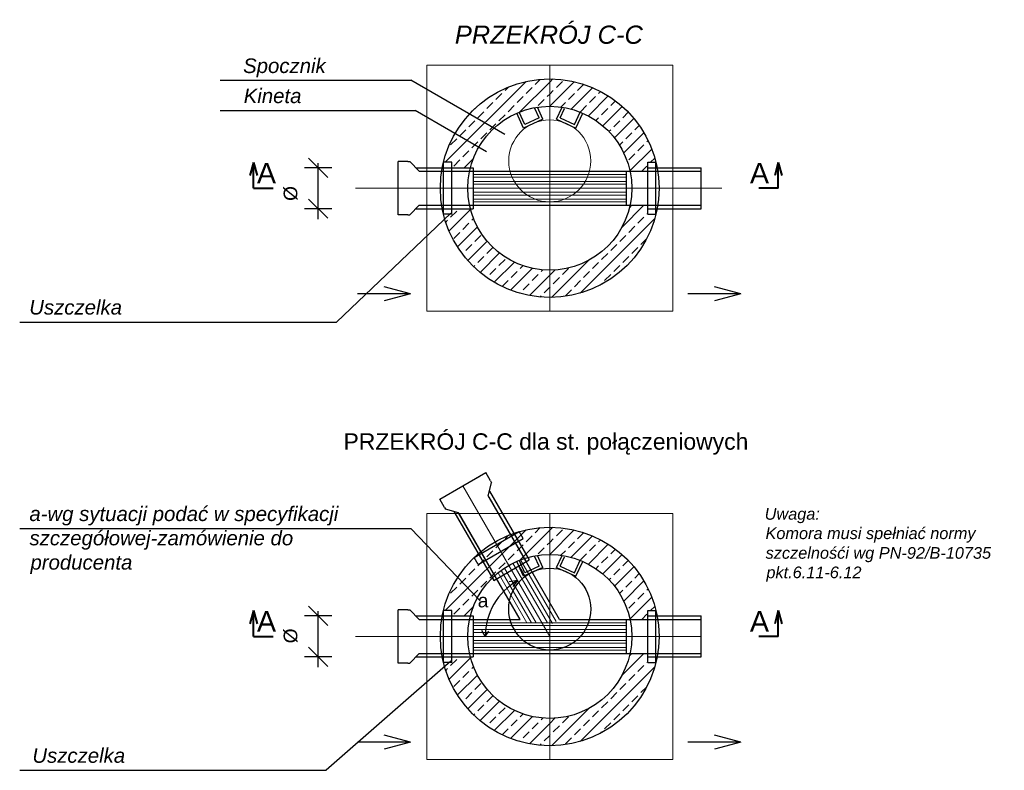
# Model space of a CAD drawing. Header units: millimetres. Extents: x 358.8 to 386.3, y 182.5 to 207.8.
# Tile 1 of 3: x 358.8 to 373.9, y 182.5 to 194.1. Entities that reach past the tile are written whole.
import ezdxf

# ---------------------------------------------------------------- set-up
doc = ezdxf.new("R2010")
doc.units = ezdxf.units.MM
doc.linetypes.add('DASHDOT2', pattern=[0.5, 0.25, -0.125, 0, -0.125])
doc.linetypes.add('DASHED', pattern=[19.05, 12.7, -6.35])
for name, color, linetype, lineweight in [('1_czerwony', 1, 'Continuous', 30), ('1_niebieski', 5, 'Continuous', 40), ('1_zielony', 3, 'Continuous', 5), ('_1_opisy', 7, 'Continuous', 18)]:
    doc.layers.add(name, color=color, linetype=linetype, lineweight=lineweight)
doc.styles.add('ROMANT', font='arial.ttf')
doc.styles.add('TXT HUB', font='ariali.ttf', dxfattribs={"height": 20})
doc.styles.add('wojtek', font='arial.ttf', dxfattribs={"height": 10})

msp = doc.modelspace()

# ---------------------------------------------------------------- linework, layer by layer
at = {"color": 7, "linetype": 'DASHDOT2', "lineweight": 5, "ltscale": 70}
for p, q in [((366.935, 189.625, 0), (366.935, 193.416, 0)), ((363.944, 191.52, 0), (369.585, 191.52, 0)), ((366.935, 184.608, 0), (365.594, 186.929, 0)), ((366.935, 182.712, 0), (366.935, 186.503, 0)), ((363.944, 184.608, 0), (369.271, 184.608, 0))]:
    msp.add_line(p, q, dxfattribs=at)
at = {"color": 7}
for p, q in [((361.856, 193.185, 0), (364.792, 193.185, 0)), ((366.242, 192.348, 0), (364.792, 193.185, 0)), ((361.856, 192.717, 0), (364.862, 192.717, 0)), ((365.959, 192.084, 0), (364.862, 192.717, 0)), ((366.774, 192.606, 0), (366.706, 192.751, 0)), ((366.829, 192.585, 0), (366.745, 192.768, 0)), ((367.04, 192.585, 0), (367.125, 192.768, 0)), ((367.096, 192.606, 0), (367.163, 192.751, 0)), ((366.533, 192.448, 0), (366.427, 192.677, 0)), ((366.553, 192.504, 0), (366.465, 192.695, 0)), ((366.829, 192.585, 0), (366.533, 192.448, 0)), ((366.774, 192.606, 0), (366.553, 192.504, 0)), ((367.04, 192.585, 0), (367.337, 192.448, 0)), ((367.096, 192.606, 0), (367.316, 192.504, 0)), ((367.316, 192.504, 0), (367.404, 192.695, 0)), ((367.337, 192.448, 0), (367.443, 192.677, 0)), ((363.515, 191.687, 0), (363.217, 191.985, 0)), ((363.577, 191.836, 0), (363.156, 191.836, 0)), ((363.366, 191.045, 0), (363.366, 191.908, 0)), ((364.598, 191.205, 0), (364.598, 191.836, 0)), ((369.271, 191.205, 0), (369.271, 191.836, 0)), ((363.515, 191.056, 0), (363.217, 191.353, 0)), ((363.577, 191.205, 0), (363.156, 191.205, 0)), ((365.41, 191.138, 0), (363.649, 189.456, 0)), ((364.791, 189.891, 0), (364.384, 190, 0)), ((369.879, 189.891, 0), (369.472, 190, 0)), ((364.791, 189.891, 0), (363.975, 189.891, 0)), ((364.791, 189.891, 0), (364.384, 189.782, 0)), ((369.879, 189.891, 0), (369.063, 189.891, 0)), ((369.879, 189.891, 0), (369.472, 189.782, 0)), ((358.767, 189.456, 0), (363.649, 189.456, 0)), ((365.321, 186.771, 0), (365.868, 187.087, 0)), ((358.767, 186.272, 0), (364.792, 186.272, 0)), ((365.862, 185.156, 0), (364.792, 186.272, 0)), ((366.533, 185.535, 0), (366.427, 185.765, 0)), ((366.553, 185.591, 0), (366.465, 185.782, 0)), ((366.774, 185.693, 0), (366.706, 185.838, 0)), ((366.829, 185.672, 0), (366.745, 185.856, 0)), ((367.04, 185.672, 0), (367.125, 185.856, 0)), ((367.096, 185.693, 0), (367.163, 185.838, 0)), ((367.316, 185.591, 0), (367.404, 185.782, 0)), ((367.337, 185.535, 0), (367.443, 185.765, 0)), ((366.829, 185.672, 0), (366.533, 185.535, 0)), ((366.774, 185.693, 0), (366.553, 185.591, 0)), ((367.04, 185.672, 0), (367.337, 185.535, 0)), ((367.096, 185.693, 0), (367.316, 185.591, 0)), ((366.438, 185.469, 0), (366.311, 185.448, 0)), ((366.438, 185.469, 0), (366.364, 185.378, 0)), ((363.515, 184.775, 0), (363.217, 185.073, 0)), ((363.366, 184.132, 0), (363.366, 184.996, 0)), ((363.577, 184.924, 0), (363.156, 184.924, 0)), ((364.598, 184.292, 0), (364.598, 184.924, 0)), ((369.271, 184.292, 0), (369.271, 184.924, 0)), ((365.941, 184.608, 0), (365.891, 184.701, 0)), ((365.941, 184.608, 0), (365.997, 184.69, 0)), ((363.515, 184.143, 0), (363.217, 184.441, 0)), ((363.577, 184.292, 0), (363.156, 184.292, 0)), ((365.41, 184.225, 0), (363.492, 182.543, 0)), ((364.791, 182.978, 0), (364.384, 183.087, 0)), ((369.879, 182.978, 0), (369.472, 183.087, 0)), ((364.791, 182.978, 0), (363.975, 182.978, 0)), ((364.791, 182.978, 0), (364.384, 182.869, 0)), ((369.879, 182.978, 0), (369.063, 182.978, 0)), ((369.879, 182.978, 0), (369.472, 182.869, 0)), ((358.767, 182.543, 0), (363.492, 182.543, 0))]:
    msp.add_line(p, q, dxfattribs=at)
at = {"color": 7, "linetype": 'DASHED'}
for p, q in [((365.298, 191.12, 0), (365.298, 191.921, 0)), ((365.425, 191.12, 0), (365.425, 191.921, 0)), ((368.445, 191.12, 0), (368.445, 191.921, 0)), ((368.571, 191.12, 0), (368.571, 191.921, 0)), ((365.77, 185.825, 0), (366.463, 186.225, 0)), ((365.833, 185.716, 0), (366.526, 186.116, 0)), ((365.298, 184.208, 0), (365.298, 185.008, 0)), ((365.425, 184.208, 0), (365.425, 185.008, 0)), ((368.445, 184.208, 0), (368.445, 185.008, 0)), ((368.571, 184.208, 0), (368.571, 185.008, 0))]:
    msp.add_line(p, q, dxfattribs=at)
at = {"color": 7, "lineweight": 5}
for p, q in [((365.755, 191.731, 0), (368.114, 191.731, 0)), ((365.755, 191.689, 0), (368.114, 191.689, 0)), ((365.755, 191.626, 0), (368.114, 191.626, 0)), ((365.755, 191.584, 0), (368.114, 191.584, 0)), ((365.755, 191.457, 0), (368.114, 191.457, 0)), ((365.755, 191.415, 0), (368.114, 191.415, 0)), ((365.755, 191.352, 0), (368.114, 191.352, 0)), ((365.755, 191.31, 0), (368.114, 191.31, 0)), ((366.898, 184.818, 0), (366.368, 185.737, 0)), ((366.977, 184.808, 0), (366.425, 185.764, 0)), ((367.032, 184.839, 0), (366.484, 185.788, 0)), ((366.582, 184.818, 0), (366.138, 185.588, 0)), ((366.655, 184.818, 0), (366.188, 185.627, 0)), ((366.728, 184.818, 0), (366.24, 185.663, 0)), ((365.755, 184.818, 0), (368.114, 184.818, 0)), ((365.755, 184.776, 0), (368.114, 184.776, 0)), ((365.755, 184.713, 0), (368.114, 184.713, 0)), ((365.755, 184.671, 0), (368.114, 184.671, 0)), ((365.755, 184.545, 0), (368.114, 184.545, 0)), ((365.755, 184.502, 0), (368.114, 184.502, 0)), ((365.755, 184.439, 0), (368.114, 184.439, 0)), ((365.755, 184.397, 0), (368.114, 184.397, 0))]:
    msp.add_line(p, q, dxfattribs=at)
msp.add_circle((366.935, 191.942, 0), 0.632, dxfattribs=at)
at = {"color": 7, "linetype": 'DASHED'}
msp.add_circle((366.935, 185.029, 0), 0.632, dxfattribs=at)
at = {"color": 7}
msp.add_arc((366.935, 184.608, 0), 0.994, 120, 180, dxfattribs=at)
at = {"layer": '1_czerwony', "color": 7, "lineweight": 13}
for p, q in [((368.83, 193.416, 0), (365.039, 193.416, 0)), ((365.039, 193.416, 0), (365.039, 189.625, 0)), ((368.83, 189.625, 0), (368.83, 193.416, 0)), ((365.039, 189.625, 0), (368.83, 189.625, 0)), ((368.83, 186.503, 0), (365.039, 186.503, 0)), ((365.039, 186.503, 0), (365.039, 182.712, 0)), ((368.83, 182.712, 0), (368.83, 186.503, 0)), ((365.039, 182.712, 0), (368.83, 182.712, 0))]:
    msp.add_line(p, q, dxfattribs=at)
at = {"layer": '1_czerwony', "color": 7}
for p, q in [((364.598, 191.11, 0), (364.598, 191.931, 0)), ((364.746, 191.931, 0), (364.598, 191.931, 0)), ((364.746, 191.931, 0), (364.777, 191.931, 0)), ((364.925, 191.784, 0), (364.777, 191.931, 0)), ((364.872, 191.836, 0), (365.755, 191.836, 0)), ((365.425, 191.921, 0), (365.298, 191.921, 0)), ((365.755, 191.836, 0), (365.755, 191.205, 0)), ((368.445, 191.921, 0), (368.571, 191.921, 0)), ((368.445, 191.836, 0), (369.271, 191.836, 0)), ((364.925, 191.784, 0), (365.755, 191.784, 0)), ((365.425, 191.784, 0), (368.445, 191.784, 0)), ((368.114, 191.775, 0), (368.114, 191.266, 0)), ((368.445, 191.784, 0), (369.271, 191.784, 0)), ((364.925, 191.257, 0), (364.777, 191.11, 0)), ((364.872, 191.205, 0), (365.755, 191.205, 0)), ((364.925, 191.257, 0), (365.755, 191.257, 0)), ((365.425, 191.257, 0), (368.445, 191.257, 0)), ((368.445, 191.257, 0), (369.271, 191.257, 0)), ((368.445, 191.205, 0), (369.271, 191.205, 0)), ((364.746, 191.11, 0), (364.598, 191.11, 0)), ((364.746, 191.11, 0), (364.777, 191.11, 0)), ((365.425, 191.12, 0), (365.298, 191.12, 0)), ((368.445, 191.12, 0), (368.571, 191.12, 0)), ((365.239, 186.724, 0), (365.95, 187.134, 0)), ((366.024, 187.007, 0), (365.95, 187.134, 0)), ((365.986, 186.778, 0), (366.04, 186.979, 0)), ((366.024, 187.007, 0), (366.04, 186.979, 0)), ((366.005, 186.85, 0), (366.619, 185.787, 0)), ((365.313, 186.596, 0), (365.239, 186.724, 0)), ((367.087, 184.871, 0), (365.986, 186.778, 0)), ((365.995, 186.763, 0), (366.573, 185.761, 0)), ((365.313, 186.596, 0), (365.328, 186.569, 0)), ((365.53, 186.515, 0), (365.328, 186.569, 0)), ((365.458, 186.534, 0), (366.071, 185.471, 0)), ((366.479, 184.871, 0), (365.53, 186.515, 0)), ((365.539, 186.499, 0), (366.117, 185.497, 0)), ((366.526, 186.116, 0), (366.463, 186.225, 0)), ((365.833, 185.716, 0), (365.77, 185.825, 0)), ((366.071, 185.471, 0), (366.619, 185.787, 0)), ((364.598, 184.197, 0), (364.598, 185.018, 0)), ((364.746, 185.018, 0), (364.598, 185.018, 0)), ((364.746, 185.018, 0), (364.777, 185.018, 0)), ((364.925, 184.871, 0), (364.777, 185.018, 0)), ((365.425, 185.008, 0), (365.298, 185.008, 0)), ((368.445, 185.008, 0), (368.571, 185.008, 0)), ((364.872, 184.924, 0), (365.755, 184.924, 0)), ((364.925, 184.871, 0), (365.755, 184.871, 0)), ((365.425, 184.871, 0), (366.479, 184.871, 0)), ((365.755, 184.924, 0), (365.755, 184.292, 0)), ((367.087, 184.871, 0), (368.445, 184.871, 0)), ((368.114, 184.863, 0), (368.114, 184.353, 0)), ((368.445, 184.924, 0), (369.271, 184.924, 0)), ((368.445, 184.871, 0), (369.271, 184.871, 0)), ((364.925, 184.344, 0), (364.777, 184.197, 0)), ((364.872, 184.292, 0), (365.755, 184.292, 0)), ((364.925, 184.344, 0), (365.755, 184.344, 0)), ((365.425, 184.208, 0), (365.298, 184.208, 0)), ((365.425, 184.344, 0), (368.445, 184.344, 0)), ((368.445, 184.344, 0), (369.271, 184.344, 0)), ((368.445, 184.292, 0), (369.271, 184.292, 0)), ((368.445, 184.208, 0), (368.571, 184.208, 0)), ((364.746, 184.197, 0), (364.598, 184.197, 0)), ((364.746, 184.197, 0), (364.777, 184.197, 0))]:
    msp.add_line(p, q, dxfattribs=at)
for centre, radius in [((366.935, 191.52, 0), 1.685), ((366.935, 191.52, 0), 1.264), ((366.935, 184.608, 0), 1.685), ((366.935, 184.608, 0), 1.264)]:
    msp.add_circle(centre, radius, dxfattribs=at)
at = {"layer": '1_niebieski', "color": 7}
for p, q in [((362.369, 191.919, 0), (362.315, 191.716, 0)), ((362.369, 191.52, 0), (362.369, 191.919, 0)), ((362.369, 191.919, 0), (362.424, 191.716, 0)), ((370.456, 191.919, 0), (370.402, 191.716, 0)), ((370.456, 191.52, 0), (370.456, 191.919, 0)), ((370.456, 191.919, 0), (370.511, 191.716, 0)), ((362.369, 191.52, 0), (362.671, 191.52, 0)), ((370.456, 191.52, 0), (370.155, 191.52, 0)), ((362.369, 185.006, 0), (362.315, 184.803, 0)), ((362.369, 184.608, 0), (362.369, 185.006, 0)), ((362.369, 185.006, 0), (362.424, 184.803, 0)), ((370.456, 185.006, 0), (370.402, 184.803, 0)), ((370.456, 185.006, 0), (370.511, 184.803, 0)), ((370.456, 184.608, 0), (370.456, 185.006, 0)), ((362.369, 184.608, 0), (362.671, 184.608, 0)), ((370.456, 184.608, 0), (370.155, 184.608, 0))]:
    msp.add_line(p, q, dxfattribs=at)
at = {"layer": '1_zielony', "color": 7, "lineweight": 5}
for p, q in [((365.326, 191.921, 0), (366.571, 193.165, 0)), ((366.711, 193.12, 0), (366.79, 193.199, 0)), ((366.935, 193.157, 0), (366.982, 193.205, 0)), ((366.935, 192.785, 0), (367.312, 193.162, 0)), ((367.037, 193.073, 0), (367.13, 193.166, 0)), ((366.246, 193.027, 0), (366.3, 193.081, 0)), ((366.475, 192.697, 0), (366.935, 193.157, 0)), ((366.572, 192.98, 0), (366.665, 193.073, 0)), ((366.935, 192.971, 0), (366.99, 193.027, 0)), ((367.263, 192.741, 0), (367.593, 193.071, 0)), ((367.363, 193.027, 0), (367.456, 193.12, 0)), ((367.688, 192.98, 0), (367.72, 193.011, 0)), ((366.106, 192.887, 0), (366.199, 192.98, 0)), ((366.432, 192.841, 0), (366.525, 192.934, 0)), ((366.758, 192.794, 0), (366.851, 192.887, 0)), ((366.897, 192.934, 0), (366.935, 192.971, 0)), ((367.223, 192.887, 0), (367.316, 192.98, 0)), ((367.53, 192.635, 0), (367.837, 192.943, 0)), ((367.549, 192.841, 0), (367.642, 192.934, 0)), ((367.875, 192.794, 0), (367.947, 192.867, 0)), ((365.705, 192.672, 0), (365.783, 192.75, 0)), ((365.967, 192.748, 0), (366.06, 192.841, 0)), ((366.292, 192.701, 0), (366.385, 192.794, 0)), ((366.934, 192.784, 0), (366.935, 192.785, 0)), ((367.108, 192.772, 0), (367.177, 192.841, 0)), ((367.409, 192.701, 0), (367.502, 192.794, 0)), ((367.735, 192.654, 0), (367.828, 192.748, 0)), ((367.751, 192.485, 0), (368.05, 192.783, 0)), ((365.687, 192.468, 0), (365.78, 192.561, 0)), ((365.827, 192.608, 0), (365.92, 192.701, 0)), ((366.153, 192.561, 0), (366.246, 192.654, 0)), ((367.646, 192.565, 0), (367.688, 192.608, 0)), ((367.921, 192.468, 0), (368.014, 192.561, 0)), ((367.933, 192.295, 0), (368.233, 192.594, 0)), ((368.061, 192.608, 0), (368.145, 192.692, 0)), ((365.548, 192.329, 0), (365.641, 192.422, 0)), ((366.013, 192.422, 0), (366.106, 192.515, 0)), ((367.847, 192.394, 0), (367.875, 192.422, 0)), ((368.247, 192.422, 0), (368.314, 192.489, 0)), ((365.408, 192.189, 0), (365.501, 192.282, 0)), ((365.874, 192.282, 0), (365.967, 192.375, 0)), ((368.075, 192.064, 0), (368.387, 192.375, 0)), ((368.107, 192.282, 0), (368.2, 192.375, 0)), ((368.433, 192.236, 0), (368.451, 192.254, 0)), ((365.594, 192.003, 0), (365.687, 192.096, 0)), ((365.734, 192.143, 0), (365.827, 192.236, 0)), ((368.01, 192.185, 0), (368.061, 192.236, 0)), ((368.17, 191.786, 0), (368.508, 192.124, 0)), ((368.293, 192.096, 0), (368.386, 192.189, 0)), ((365.455, 191.863, 0), (365.548, 191.956, 0)), ((365.614, 191.836, 0), (365.758, 191.98, 0)), ((368.154, 191.956, 0), (368.247, 192.049, 0)), ((368.49, 191.921, 0), (368.554, 191.985, 0)), ((368.353, 191.784, 0), (368.433, 191.863, 0)), ((365.384, 190.862, 0), (365.714, 191.192, 0)), ((368.045, 190.917, 0), (368.385, 191.257, 0)), ((368.162, 191.22, 0), (368.199, 191.257, 0)), ((365.408, 191.072, 0), (365.501, 191.165, 0)), ((365.734, 191.026, 0), (365.761, 191.053, 0)), ((367.402, 189.902, 0), (368.553, 191.053, 0)), ((368.293, 190.979, 0), (368.386, 191.072, 0)), ((368.433, 191.119, 0), (368.445, 191.131, 0)), ((365.333, 190.997, 0), (365.362, 191.026, 0)), ((365.512, 190.618, 0), (365.82, 190.926, 0)), ((365.594, 190.886, 0), (365.687, 190.979, 0)), ((368.154, 190.84, 0), (368.247, 190.933, 0)), ((365.455, 190.746, 0), (365.548, 190.84, 0)), ((365.78, 190.7, 0), (365.874, 190.793, 0)), ((368.014, 190.7, 0), (368.107, 190.793, 0)), ((368.34, 190.653, 0), (368.429, 190.743, 0)), ((365.641, 190.56, 0), (365.734, 190.653, 0)), ((365.672, 190.405, 0), (365.97, 190.704, 0)), ((365.967, 190.514, 0), (366.06, 190.607, 0)), ((367.875, 190.56, 0), (367.968, 190.653, 0)), ((368.2, 190.514, 0), (368.293, 190.607, 0)), ((365.588, 190.508, 0), (365.594, 190.514, 0)), ((365.827, 190.374, 0), (365.92, 190.467, 0)), ((365.861, 190.222, 0), (366.161, 190.522, 0)), ((367.735, 190.421, 0), (367.828, 190.514, 0)), ((368.061, 190.374, 0), (368.154, 190.467, 0)), ((365.763, 190.31, 0), (365.78, 190.328, 0)), ((366.013, 190.188, 0), (366.106, 190.281, 0)), ((366.08, 190.069, 0), (366.391, 190.38, 0)), ((366.153, 190.328, 0), (366.246, 190.421, 0)), ((366.331, 189.948, 0), (366.669, 190.285, 0)), ((366.478, 190.281, 0), (366.523, 190.326, 0)), ((366.964, 189.836, 0), (367.539, 190.41, 0)), ((367.13, 190.188, 0), (367.223, 190.281, 0)), ((367.595, 190.281, 0), (367.688, 190.374, 0)), ((367.921, 190.235, 0), (368.014, 190.328, 0)), ((366.339, 190.141, 0), (366.432, 190.235, 0)), ((366.621, 189.865, 0), (366.935, 190.179, 0)), ((366.665, 190.095, 0), (366.758, 190.188, 0)), ((366.804, 190.235, 0), (366.831, 190.261, 0)), ((366.935, 190.179, 0), (367.015, 190.259, 0)), ((366.99, 190.048, 0), (367.083, 190.141, 0)), ((367.456, 190.141, 0), (367.549, 190.235, 0)), ((367.781, 190.095, 0), (367.875, 190.188, 0)), ((366.201, 190.004, 0), (366.292, 190.095, 0)), ((366.525, 189.955, 0), (366.618, 190.048, 0)), ((366.851, 189.909, 0), (366.935, 189.993, 0)), ((366.935, 189.993, 0), (366.944, 190.002, 0)), ((367.316, 190.002, 0), (367.409, 190.095, 0)), ((367.712, 190.026, 0), (367.735, 190.048, 0)), ((366.471, 189.901, 0), (366.478, 189.909, 0)), ((366.784, 189.842, 0), (366.804, 189.862, 0)), ((367.177, 189.862, 0), (367.27, 189.955, 0)), ((365.326, 185.008, 0), (366.571, 186.253, 0)), ((366.475, 185.785, 0), (366.935, 186.245, 0)), ((366.711, 186.207, 0), (366.79, 186.286, 0)), ((366.935, 186.245, 0), (366.982, 186.292, 0)), ((366.935, 185.872, 0), (367.312, 186.25, 0)), ((367.037, 186.161, 0), (367.13, 186.254, 0)), ((367.363, 186.114, 0), (367.456, 186.207, 0)), ((366.106, 185.974, 0), (366.199, 186.067, 0)), ((366.246, 186.114, 0), (366.3, 186.168, 0)), ((366.572, 186.067, 0), (366.665, 186.161, 0)), ((366.897, 186.021, 0), (366.935, 186.058, 0)), ((366.935, 186.058, 0), (366.99, 186.114, 0)), ((367.223, 185.974, 0), (367.316, 186.067, 0)), ((367.263, 185.828, 0), (367.593, 186.158, 0)), ((367.53, 185.723, 0), (367.837, 186.03, 0)), ((367.688, 186.067, 0), (367.72, 186.099, 0)), ((365.967, 185.835, 0), (366.06, 185.928, 0)), ((366.292, 185.788, 0), (366.385, 185.881, 0)), ((366.432, 185.928, 0), (366.525, 186.021, 0)), ((366.758, 185.881, 0), (366.851, 185.974, 0)), ((367.108, 185.859, 0), (367.177, 185.928, 0)), ((367.409, 185.788, 0), (367.502, 185.881, 0)), ((367.549, 185.928, 0), (367.642, 186.021, 0)), ((367.875, 185.881, 0), (367.947, 185.954, 0)), ((365.705, 185.759, 0), (365.783, 185.837, 0)), ((365.827, 185.695, 0), (365.92, 185.788, 0)), ((366.153, 185.649, 0), (366.246, 185.742, 0)), ((366.934, 185.871, 0), (366.935, 185.872, 0)), ((367.735, 185.742, 0), (367.828, 185.835, 0)), ((367.751, 185.572, 0), (368.05, 185.871, 0)), ((368.061, 185.695, 0), (368.145, 185.78, 0)), ((365.687, 185.556, 0), (365.78, 185.649, 0)), ((366.013, 185.509, 0), (366.106, 185.602, 0)), ((367.646, 185.652, 0), (367.688, 185.695, 0)), ((367.921, 185.556, 0), (368.014, 185.649, 0)), ((367.933, 185.382, 0), (368.233, 185.681, 0)), ((368.247, 185.509, 0), (368.314, 185.576, 0)), ((365.548, 185.416, 0), (365.641, 185.509, 0)), ((365.874, 185.369, 0), (365.967, 185.462, 0)), ((367.847, 185.482, 0), (367.875, 185.509, 0)), ((368.075, 185.151, 0), (368.387, 185.463, 0)), ((368.107, 185.369, 0), (368.2, 185.462, 0)), ((365.408, 185.276, 0), (365.501, 185.369, 0)), ((365.734, 185.23, 0), (365.827, 185.323, 0)), ((368.01, 185.272, 0), (368.061, 185.323, 0)), ((368.293, 185.183, 0), (368.386, 185.276, 0)), ((368.433, 185.323, 0), (368.451, 185.341, 0)), ((365.594, 185.09, 0), (365.687, 185.183, 0)), ((368.154, 185.044, 0), (368.247, 185.137, 0)), ((368.17, 184.874, 0), (368.508, 185.211, 0)), ((365.455, 184.951, 0), (365.548, 185.044, 0)), ((365.614, 184.924, 0), (365.758, 185.068, 0)), ((368.49, 185.008, 0), (368.554, 185.072, 0)), ((368.353, 184.871, 0), (368.433, 184.951, 0)), ((365.384, 183.949, 0), (365.714, 184.28, 0)), ((365.408, 184.159, 0), (365.501, 184.253, 0)), ((368.045, 184.004, 0), (368.385, 184.344, 0)), ((368.162, 184.307, 0), (368.199, 184.344, 0)), ((368.433, 184.206, 0), (368.445, 184.218, 0)), ((365.333, 184.085, 0), (365.362, 184.113, 0)), ((365.594, 183.973, 0), (365.687, 184.066, 0)), ((365.734, 184.113, 0), (365.761, 184.14, 0)), ((367.402, 182.989, 0), (368.553, 184.14, 0)), ((368.293, 184.066, 0), (368.386, 184.159, 0)), ((365.455, 183.834, 0), (365.548, 183.927, 0)), ((365.512, 183.705, 0), (365.82, 184.013, 0)), ((368.154, 183.927, 0), (368.247, 184.02, 0)), ((365.672, 183.492, 0), (365.97, 183.791, 0)), ((365.78, 183.787, 0), (365.874, 183.88, 0)), ((368.014, 183.787, 0), (368.107, 183.88, 0)), ((368.34, 183.741, 0), (368.429, 183.83, 0)), ((365.588, 183.595, 0), (365.594, 183.601, 0)), ((365.641, 183.648, 0), (365.734, 183.741, 0)), ((365.861, 183.309, 0), (366.161, 183.609, 0)), ((365.967, 183.601, 0), (366.06, 183.694, 0)), ((367.735, 183.508, 0), (367.828, 183.601, 0)), ((367.875, 183.648, 0), (367.968, 183.741, 0)), ((368.2, 183.601, 0), (368.293, 183.694, 0)), ((365.827, 183.461, 0), (365.92, 183.554, 0)), ((366.08, 183.156, 0), (366.391, 183.467, 0)), ((366.153, 183.415, 0), (366.246, 183.508, 0)), ((366.964, 182.923, 0), (367.539, 183.498, 0)), ((367.595, 183.368, 0), (367.688, 183.461, 0)), ((368.061, 183.461, 0), (368.154, 183.554, 0)), ((365.763, 183.397, 0), (365.78, 183.415, 0)), ((366.013, 183.275, 0), (366.106, 183.368, 0)), ((366.331, 183.035, 0), (366.669, 183.372, 0)), ((366.339, 183.229, 0), (366.432, 183.322, 0)), ((366.478, 183.368, 0), (366.523, 183.413, 0)), ((366.804, 183.322, 0), (366.831, 183.348, 0)), ((366.935, 183.266, 0), (367.015, 183.347, 0)), ((367.13, 183.275, 0), (367.223, 183.368, 0)), ((367.456, 183.229, 0), (367.549, 183.322, 0)), ((367.921, 183.322, 0), (368.014, 183.415, 0)), ((366.201, 183.091, 0), (366.292, 183.182, 0)), ((366.621, 182.952, 0), (366.935, 183.266, 0)), ((366.665, 183.182, 0), (366.758, 183.275, 0)), ((366.99, 183.136, 0), (367.083, 183.229, 0)), ((367.316, 183.089, 0), (367.409, 183.182, 0)), ((367.781, 183.182, 0), (367.875, 183.275, 0)), ((366.471, 182.988, 0), (366.478, 182.996, 0)), ((366.525, 183.043, 0), (366.618, 183.136, 0)), ((366.851, 182.996, 0), (366.935, 183.08, 0)), ((366.935, 183.08, 0), (366.944, 183.089, 0)), ((367.177, 182.95, 0), (367.27, 183.043, 0)), ((367.712, 183.113, 0), (367.735, 183.136, 0)), ((366.784, 182.93, 0), (366.804, 182.95, 0))]:
    msp.add_line(p, q, dxfattribs=at)

# ---------------------------------------------------------------- texts
at = {"color": 7}
for s, height, style, p in [('PRZEKRÓJ C-C', 0.2808, 'TXT HUB', (365.472, 193.748, 0)), ('A', 0.316, 'ROMANT', (362.423, 191.595, 0)), ('A', 0.316, 'ROMANT', (370.02, 191.595, 0)), ('PRZEKRÓJ C-C dla st. połączeniowych', 0.25272, 'wojtek', (363.757, 187.488, 0)), ('Uwaga:', 0.1797, 'TXT HUB', (370.247, 186.408, 0)), ('Komora musi spełniać normy', 0.17971, 'TXT HUB', (370.26, 186.109, 0)), ('szczelnośći wg PN-92/B-10735', 0.17971, 'TXT HUB', (370.262, 185.806, 0)), ('pkt.6.11-6.12', 0.17971, 'TXT HUB', (370.274, 185.506, 0)), ('a', 0.211, 'ROMANT', (365.826, 185.056, 0)), ('A', 0.316, 'ROMANT', (362.423, 184.682, 0)), ('A', 0.316, 'ROMANT', (370.02, 184.682, 0))]:
    msp.add_text(s, height=height, dxfattribs=dict(at, style=style)).set_placement(p)
at = {"color": 7, "style": 'ROMANT'}
for p in [(363.045, 191.325, 0), (363.045, 184.502, 0)]:
    msp.add_text('%%c', height=0.2106, rotation=90, dxfattribs=at).set_placement(p)
at = {"layer": '_1_opisy', "color": 7, "style": 'TXT HUB'}
for s, height, p in [('Spocznik', 0.2246, (362.21, 193.297, 0)), ('Kineta', 0.2246, (362.219, 192.833, 0)), ('Uszczelka', 0.2246, (358.914, 189.572, 0)), ('a-wg sytuacji podać w specyfikacji', 0.22464, (358.916, 186.387, 0)), ('szczegółowej-zamówienie do', 0.22464, (358.918, 186.013, 0)), ('producenta', 0.2246, (358.933, 185.638, 0)), ('Uszczelka', 0.2246, (358.962, 182.659, 0))]:
    msp.add_text(s, height=height, dxfattribs=at).set_placement(p)

doc.saveas('drawing.dxf')
